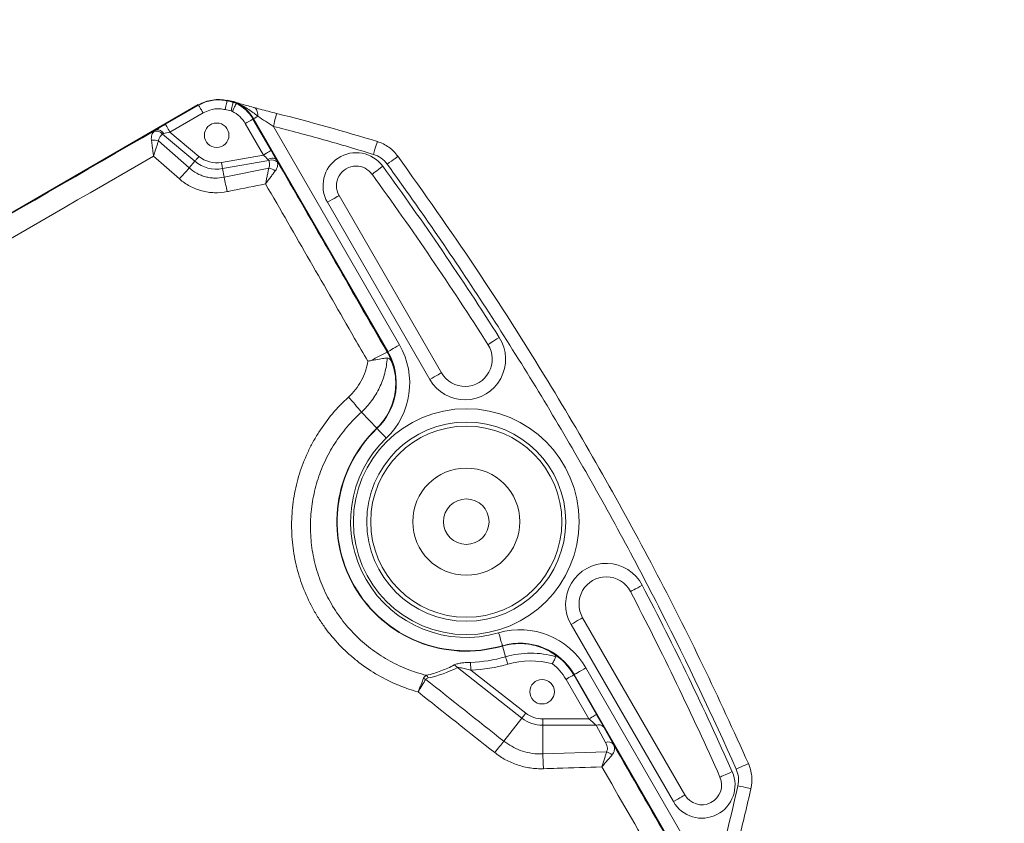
# Model space of a CAD drawing. Header units: millimetres. Extents: x 127 to 4201, y 49 to 2729.
# Tile 99 of 102: x 3121 to 3342, y 1787 to 1967. Entities that reach past the tile are written whole.
import ezdxf

# ---------------------------------------------------------------- set-up
doc = ezdxf.new("R2010")
doc.units = ezdxf.units.MM
doc.header["$LTSCALE"] = 10

msp = doc.modelspace()

# ---------------------------------------------------------------- linework, layer by layer
at = {"color": 7, "linetype": 'Continuous', "lineweight": 15}
for p, q in [((3167.9, 1948.54), (3167.91, 1948.6)), ((3169.29, 1948.37), (3167.93, 1948.67)), ((3161.46, 1947.68), (3042.85, 1879.2)), ((3161.5, 1947.62), (3042.88, 1879.14)), ((3154.11, 1943.28), (3161.53, 1947.56)), ((3161.53, 1947.56), (3161.5, 1947.62)), ((3169.26, 1948.23), (3169.27, 1948.3)), ((3169.99, 1947.97), (3170.02, 1948.03)), ((3170.1, 1948.07), (3170.05, 1948.09)), ((3162.53, 1945.83), (3155.11, 1941.55)), ((3173.71, 1944.45), (3173.77, 1944.49)), ((3173.71, 1944.45), (3177.78, 1937.4)), ((3203.9, 1892.31), (3173.77, 1944.49)), ((3173.83, 1944.52), (3203.96, 1892.35)), ((3173.84, 1944.52), (3173.83, 1944.52)), ((3203.96, 1892.35), (3173.84, 1944.52)), ((3176.05, 1936.4), (3171.98, 1943.45)), ((3178.28, 1942.82), (3206.56, 1893.85)), ((3153.7, 1941.19), (3153.45, 1941.1)), ((3160.7, 1935.01), (3153.45, 1941.1)), ((3155.11, 1941.55), (3161.61, 1936.1)), ((3152.53, 1939.56), (3159.43, 1933.5)), ((3157.23, 1931.04), (3151.42, 1936.14)), ((3166.65, 1934.75), (3176.05, 1936.4)), ((3159.43, 1933.5), (3160.7, 1935.01)), ((3177.25, 1935.18), (3166.9, 1933.35)), ((3167.23, 1931.43), (3166.9, 1933.35)), ((3167.23, 1931.43), (3177.26, 1933.47)), ((3215.93, 1887.61), (3193.01, 1927.31)), ((3213.33, 1886.11), (3190.41, 1925.81)), ((3203.8, 1892.25), (3203.9, 1892.31)), ((3203.96, 1892.35), (3203.96, 1892.35)), ((3198.01, 1878.8), (3201.45, 1875.21)), ((3201.45, 1875.21), (3201.46, 1875.2)), ((3201.51, 1875.15), (3201.51, 1875.15)), ((3270.53, 1793.04), (3247.6, 1832.75)), ((3267.93, 1791.54), (3245.01, 1831.25)), ((3229.61, 1826.49), (3229.61, 1826.48)), ((3229.63, 1826.41), (3229.63, 1826.42)), ((3230.33, 1823.99), (3229.63, 1826.41)), ((3233.98, 1810.28), (3219.54, 1821.56)), ((3222.53, 1821.02), (3234.85, 1811.39)), ((3248.32, 1821.51), (3276.66, 1772.44)), ((3248.98, 1810.08), (3243.87, 1818.94)), ((3245.6, 1819.94), (3245.66, 1819.97)), ((3245.6, 1819.94), (3250.71, 1811.08)), ((3279.79, 1760.86), (3245.66, 1819.97)), ((3245.72, 1820.01), (3279.86, 1760.89)), ((3245.73, 1820.01), (3245.72, 1820.01)), ((3279.83, 1760.94), (3245.73, 1820.01)), ((3229.93, 1805.08), (3233.98, 1810.28)), ((3238.65, 1808.67), (3238.65, 1810.08)), ((3238.65, 1810.08), (3248.98, 1810.08)), ((3238.65, 1802.24), (3238.65, 1808.67)), ((3250.59, 1808.67), (3238.65, 1808.67)), ((3252.75, 1804.79), (3250.59, 1808.67)), ((3252.32, 1808.25), (3254.48, 1804.38)), ((3238.65, 1802.24), (3252.96, 1802.69))]:
    msp.add_line(p, q, dxfattribs=at)
at = {"color": 7, "linetype": 'Continuous', "lineweight": 15, "flags": 128}
for points in [[(3167.46, 1946.58), (3167.54, 1946.96), (3167.62, 1947.32), (3167.7, 1947.66), (3167.77, 1947.95), (3167.82, 1948.2), (3167.86, 1948.38), (3167.89, 1948.49), (3167.9, 1948.54)], [(3162.53, 1945.83), (3162.34, 1946.17), (3162.15, 1946.49), (3161.98, 1946.78), (3161.83, 1947.05), (3161.71, 1947.26), (3161.61, 1947.42), (3161.55, 1947.52), (3161.53, 1947.56)], [(3168.81, 1946.28), (3168.9, 1946.66), (3168.98, 1947.02), (3169.06, 1947.35), (3169.12, 1947.65), (3169.18, 1947.89), (3169.22, 1948.07), (3169.25, 1948.19), (3169.26, 1948.23)], [(3169.09, 1946.18), (3169.27, 1946.52), (3169.43, 1946.86), (3169.59, 1947.16), (3169.72, 1947.43), (3169.83, 1947.65), (3169.92, 1947.82), (3169.97, 1947.93), (3169.99, 1947.97)], [(3173.87, 1947.05), (3174.07, 1946.99), (3174.26, 1946.87), (3174.43, 1946.69), (3174.57, 1946.45), (3174.67, 1946.17), (3174.75, 1945.84), (3174.79, 1945.47), (3174.8, 1945.08)], [(3171.98, 1943.45), (3172.32, 1943.65), (3172.64, 1943.83), (3172.93, 1944), (3173.2, 1944.15), (3173.41, 1944.28), (3173.57, 1944.37), (3173.68, 1944.43), (3173.71, 1944.45)], [(3173.84, 1944.52), (3173.86, 1944.54), (3173.92, 1944.57), (3174, 1944.62), (3174.11, 1944.68), (3174.25, 1944.76), (3174.41, 1944.86), (3174.6, 1944.96), (3174.8, 1945.08)], [(3179.02, 1945.72), (3179.01, 1945.69), (3178.97, 1945.55), (3178.91, 1945.29), (3178.81, 1944.93), (3178.7, 1944.48), (3178.57, 1943.97), (3178.43, 1943.4), (3178.28, 1942.82)], [(3155.11, 1941.55), (3154.92, 1941.88), (3154.73, 1942.2), (3154.56, 1942.5), (3154.41, 1942.76), (3154.29, 1942.98), (3154.19, 1943.14), (3154.14, 1943.24), (3154.11, 1943.28)], [(3176.05, 1936.4), (3176.39, 1936.6), (3176.71, 1936.78), (3177, 1936.95), (3177.27, 1937.1), (3177.48, 1937.23), (3177.64, 1937.32), (3177.74, 1937.38), (3177.78, 1937.4)], [(3201.59, 1939.41), (3201.58, 1939.38), (3201.53, 1939.23), (3201.45, 1938.98), (3201.34, 1938.62), (3201.21, 1938.18), (3201.05, 1937.68), (3200.88, 1937.12), (3200.7, 1936.55)], [(3161.61, 1936.1), (3161.49, 1935.95), (3161.36, 1935.8), (3161.24, 1935.65), (3161.12, 1935.51), (3161.01, 1935.37), (3160.9, 1935.24), (3160.8, 1935.12), (3160.7, 1935.01)], [(3177.05, 1935.43), (3177.36, 1935.55), (3177.66, 1935.63), (3177.96, 1935.67), (3178.23, 1935.67), (3178.48, 1935.64), (3178.69, 1935.57), (3178.85, 1935.46), (3178.98, 1935.31)], [(3206.21, 1936.11), (3206.18, 1936.09), (3206.06, 1936), (3205.85, 1935.84), (3205.55, 1935.62), (3205.17, 1935.35), (3204.74, 1935.04), (3204.27, 1934.7), (3203.79, 1934.34)], [(3166.65, 1934.75), (3166.68, 1934.55), (3166.72, 1934.36), (3166.75, 1934.17), (3166.78, 1933.99), (3166.81, 1933.82), (3166.84, 1933.65), (3166.87, 1933.5), (3166.9, 1933.35)], [(3200.39, 1932.11), (3200.42, 1932.13), (3200.55, 1932.22), (3200.77, 1932.38), (3201.07, 1932.6), (3201.44, 1932.87), (3201.87, 1933.18), (3202.33, 1933.52), (3202.81, 1933.87)], [(3226.37, 1893.94), (3226.41, 1893.96), (3226.54, 1894.04), (3226.77, 1894.19), (3227.08, 1894.39), (3227.47, 1894.64), (3227.91, 1894.92), (3228.4, 1895.23), (3228.9, 1895.55)], [(3203.96, 1892.35), (3204.03, 1892.38), (3204.19, 1892.48), (3204.43, 1892.62), (3204.75, 1892.8), (3205.14, 1893.03), (3205.59, 1893.28), (3206.06, 1893.56), (3206.56, 1893.85)], [(3201.51, 1875.15), (3201.56, 1875.09), (3201.69, 1874.96), (3201.88, 1874.76), (3202.14, 1874.49), (3202.45, 1874.16), (3202.81, 1873.8), (3203.19, 1873.4), (3203.59, 1872.98)], [(3258.31, 1838.62), (3258.34, 1838.64), (3258.48, 1838.71), (3258.72, 1838.84), (3259.05, 1839.01), (3259.46, 1839.22), (3259.93, 1839.47), (3260.44, 1839.73), (3260.97, 1840.01)], [(3229.61, 1826.49), (3229.58, 1826.56), (3229.53, 1826.73), (3229.45, 1827.01), (3229.35, 1827.36), (3229.22, 1827.8), (3229.08, 1828.29), (3228.93, 1828.82), (3228.77, 1829.37)], [(3222.53, 1821.02), (3222.53, 1821.28), (3222.52, 1821.53), (3222.51, 1821.78), (3222.5, 1822.02), (3222.5, 1822.23), (3222.49, 1822.43), (3222.49, 1822.6), (3222.48, 1822.75)], [(3230.82, 1822.33), (3230.74, 1822.58), (3230.67, 1822.82), (3230.6, 1823.06), (3230.54, 1823.29), (3230.48, 1823.5), (3230.42, 1823.68), (3230.37, 1823.85), (3230.33, 1823.99)], [(3245.73, 1820.01), (3245.79, 1820.05), (3245.95, 1820.14), (3246.19, 1820.28), (3246.52, 1820.47), (3246.91, 1820.69), (3247.35, 1820.95), (3247.83, 1821.22), (3248.32, 1821.51)], [(3243.87, 1818.94), (3244.2, 1819.13), (3244.53, 1819.32), (3244.82, 1819.49), (3245.08, 1819.64), (3245.3, 1819.76), (3245.46, 1819.86), (3245.56, 1819.92), (3245.6, 1819.94)], [(3233.98, 1810.28), (3234.07, 1810.39), (3234.17, 1810.52), (3234.27, 1810.65), (3234.38, 1810.79), (3234.5, 1810.93), (3234.61, 1811.08), (3234.73, 1811.24), (3234.85, 1811.39)], [(3248.98, 1810.08), (3249.32, 1810.28), (3249.64, 1810.46), (3249.94, 1810.63), (3250.2, 1810.78), (3250.41, 1810.91), (3250.57, 1811), (3250.68, 1811.06), (3250.71, 1811.08)], [(3227.89, 1802.52), (3228.17, 1802.87), (3228.45, 1803.23), (3228.73, 1803.57), (3228.99, 1803.91), (3229.25, 1804.23), (3229.49, 1804.53), (3229.71, 1804.82), (3229.93, 1805.08)], [(3284.75, 1800.06), (3284.72, 1800.05), (3284.59, 1799.99), (3284.34, 1799.88), (3284, 1799.73), (3283.58, 1799.54), (3283.1, 1799.33), (3282.57, 1799.09), (3282.01, 1798.84)], [(3278.37, 1797.04), (3278.41, 1797.05), (3278.55, 1797.12), (3278.8, 1797.23), (3279.14, 1797.38), (3279.56, 1797.56), (3280.04, 1797.78), (3280.56, 1798.01), (3281.11, 1798.26)], [(3285.31, 1794.44), (3285.28, 1794.44), (3285.13, 1794.48), (3284.87, 1794.54), (3284.5, 1794.62), (3284.06, 1794.72), (3283.54, 1794.83), (3282.97, 1794.96), (3282.39, 1795.09)]]:
    msp.add_lwpolyline(points, dxfattribs=at)
at = {"color": 8, "linetype": 'Continuous', "lineweight": 15, "flags": 128}
for points in [[(3190.41, 1925.81), (3190.93, 1926.11), (3191.43, 1926.4), (3191.88, 1926.66), (3192.28, 1926.89), (3192.6, 1927.08), (3192.84, 1927.21), (3192.97, 1927.29), (3193.01, 1927.31)], [(3213.33, 1886.11), (3213.85, 1886.41), (3214.35, 1886.69), (3214.8, 1886.96), (3215.2, 1887.19), (3215.52, 1887.37), (3215.76, 1887.51), (3215.9, 1887.59), (3215.93, 1887.61)], [(3245.01, 1831.25), (3245.52, 1831.55), (3246.02, 1831.83), (3246.48, 1832.1), (3246.88, 1832.33), (3247.2, 1832.51), (3247.43, 1832.65), (3247.57, 1832.73), (3247.6, 1832.75)], [(3267.93, 1791.54), (3268.45, 1791.84), (3268.94, 1792.13), (3269.4, 1792.39), (3269.8, 1792.62), (3270.12, 1792.81), (3270.35, 1792.94), (3270.49, 1793.02), (3270.53, 1793.04)]]:
    msp.add_lwpolyline(points, dxfattribs=at)
at = {"color": 7, "linetype": 'Continuous', "lineweight": 15}
for centre, radius in [((3165.58, 1940.82), 2.75), ((3221.52, 1854.26), 25.3), ((3221.52, 1854.26), 22.3), ((3221.52, 1854.26), 21.42), ((3221.52, 1854.26), 12), ((3221.52, 1854.26), 5.1), ((3238.51, 1816.17), 2.75)]:
    msp.add_circle(centre, radius, dxfattribs=at)
for centre, radius, start, end in [((3071.17, 1516.87), 442.37, 77.1889, 77.3695), ((3071.17, 1516.87), 442.44, 77.1889, 77.3695), ((3071.17, 1516.87), 440.37, 77.1889, 77.3695), ((3165.98, 1939.99), 8.93, 30, 63.3161), ((3165.98, 1939.99), 9, 30, 63.3161), ((3165.98, 1939.99), 9.07, 30, 63.3161), ((3165.98, 1939.99), 9.07, 30, 62.9768), ((3165.98, 1939.99), 6.93, 30, 63.3161), ((3152.29, 1940.46), 1.59, 27.0829, 102.6739), ((3151.46, 1936.69), 3.06, 69.5046, 99.2131), ((3152.01, 1939.94), 1.84, 38.6995, 104.137), ((3165.58, 1940.82), 6.17, 230, 280), ((3177.91, 1933.41), 1.89, 46.6912, 110.2294), ((3196.82, 1929.51), 7.41, 36.0276, 210), ((3283.19, 1820.61), 167.51, 137.6314, 138.7591), ((3165.58, 1940.82), 7.59, 230, 280), ((3176.77, 1930.45), 3.06, 50.79, 80.7139), ((3196.82, 1929.51), 4.41, 90, 210), ((3196.82, 1929.51), 4.41, 36.0276, 90), ((2599.8, 1495.31), 745.63, 32.46471, 36.02762), ((3028.83, 1899.99), 141.93, 11.4615, 12.7965), ((2599.8, 1495.31), 742.63, 32.46471, 36.02762), ((3221.22, 1890.66), 9.11, 210, 32.4647), ((3191.77, 1885.31), 17.07, 313.7742, 30), ((3221.22, 1890.66), 6.11, 210, 32.4647), ((3216.73, 1863.44), 31.58, 114.1671, 121.5159), ((3191.77, 1885.31), 14, 313.7742, 30), ((3191.77, 1885.31), 14.07, 313.7742, 30), ((3191.77, 1885.31), 14.07, 313.7742, 30), ((3149.09, 1839.71), 62.62, 38.6286, 42.6902), ((3221.52, 1854.26), 29.01, 133.7742, 286.2258), ((3221.52, 1854.26), 29, 133.7742, 286.2258), ((3221.52, 1854.26), 28.93, 133.7742, 286.2258), ((3221.52, 1854.26), 28.93, 133.7742, 286.2258), ((3221.52, 1854.26), 25.93, 133.7742, 286.2258), ((3252.89, 1835.8), 9.11, 27.5353, 210), ((3252.89, 1835.8), 6.11, 90, 210), ((3252.89, 1835.8), 6.11, 27.5353, 90), ((2599.8, 1495.31), 742.63, 23.97238, 27.53529), ((2599.8, 1495.31), 745.63, 23.97238, 27.53529), ((3233.54, 1812.97), 17.07, 30, 106.2258), ((3233.54, 1812.97), 14.07, 30, 106.2258), ((3233.54, 1812.97), 14.07, 30, 106.2258), ((3233.54, 1812.97), 14, 30, 106.2258), ((3221.52, 1854.26), 31.53, 271.741, 286.2258), ((3236, 1804.51), 20.29, 74.0153, 106.2258), ((3236, 1804.51), 18.55, 74.9768, 106.2258), ((3233.54, 1812.97), 13.93, 30, 57.7287), ((3217.74, 1820.16), 2.28, 37.8398, 61.8804), ((3221.52, 1854.26), 33.26, 271.741, 286.2258), ((3233.54, 1812.97), 11.93, 30, 52.4372), ((3210.91, 1816.53), 2.85, 57.8068, 68.8598), ((3211.14, 1818.28), 2.12, 28.0963, 47.3985), ((3238.65, 1816.25), 7.59, 232, 270), ((3238.65, 1816.25), 6.17, 232, 270), ((3251.18, 1807.28), 1.5, 40.1918, 112.8953), ((3253.34, 1803.41), 1.5, 40.1923, 112.8948), ((3120.84, 1795.3), 118.02, 1.7568, 3.3704), ((3252.17, 1799.83), 2.97, 47.3546, 74.4727), ((3274.34, 1795.25), 7.41, 210, 23.9724), ((3274.34, 1795.25), 4.41, 210, 23.9724)]:
    msp.add_arc(centre, radius, start, end, dxfattribs=at)
for centre, major_axis, ratio, start_param, end_param in [((3154.17, 1943.23), (3.69, 2.13), 0.016402, 1.576768, 2.209799), ((3155.17, 1941.5), (2.4, 0.6), 0.024275, 1.588482, 2.221512), ((3177.71, 1937.39), (-2.13, 3.69), 0.016402, 4.10444, 4.706417), ((3175.98, 1936.39), (1.78, -1.72), 0.024275, 0.951134, 1.553111), ((3213.04, 1843.41), (16.2, 20.73), 0.816497, 3.903745, 4.186063), ((3248.9, 1810.08), (2.31, -2), 0.017269, 0.765446, 1.550844), ((3250.63, 1811.08), (-2.31, 4), 0.015115, 3.918262, 4.70366)]:
    msp.add_ellipse(centre, major_axis=major_axis, ratio=ratio, start_param=start_param, end_param=end_param, dxfattribs=at)
for points, knots in [([(3071.06, 2147.73), (3079.77, 2148.75), (3097.05, 2150.77), (3122.57, 2153.08), (3147.46, 2154.72), (3171.62, 2155.57), (3193.38, 2155.57), (3212.81, 2154.84), (3230.01, 2153.57), (3246.61, 2151.65), (3262.58, 2149.04), (3277.88, 2145.7), (3292.49, 2141.59), (3306.35, 2136.69), (3319.44, 2130.94), (3331.73, 2124.32), (3343.11, 2116.82), (3353.55, 2108.44), (3363.06, 2099.14), (3371.82, 2088.98), (3380.56, 2077.27), (3389.3, 2063.94), (3398.17, 2048.96), (3406.94, 2033.23), (3415.87, 2016.87), (3425.23, 2000.02), (3435.24, 1982.8), (3444.39, 1968.35), (3451.95, 1956.68), (3457.61, 1947.85), (3462.98, 1939.13), (3467.89, 1930.59), (3472.19, 1922.27), (3475.46, 1914.78), (3477.74, 1908.13), (3479.14, 1902.27), (3479.79, 1896.66), (3479.59, 1891.34), (3478.44, 1886.33), (3476.26, 1881.27), (3472.92, 1876.21), (3468.39, 1871.17), (3463.04, 1866.42), (3457.05, 1861.88), (3450.6, 1857.5), (3443.85, 1853.23), (3436.12, 1848.48), (3427.63, 1843.19), (3418.77, 1837.19), (3410.87, 1830.82), (3403.5, 1823.7), (3396.74, 1815.8), (3390.67, 1807.08), (3385.62, 1798.35), (3382.88, 1792.39), (3381.58, 1789.57)], [0, 0, 0, 0, 0.029286, 0.058087, 0.086365, 0.114091, 0.141249, 0.162186, 0.182773, 0.203022, 0.222951, 0.242588, 0.261969, 0.28114, 0.300158, 0.31909, 0.338016, 0.356683, 0.375527, 0.394668, 0.414198, 0.438231, 0.463, 0.488554, 0.514922, 0.542129, 0.570203, 0.599148, 0.614223, 0.629318, 0.644341, 0.659208, 0.673852, 0.688223, 0.699312, 0.710229, 0.720998, 0.731662, 0.742291, 0.752961, 0.766115, 0.779471, 0.793039, 0.806796, 0.820692, 0.834661, 0.848625, 0.867665, 0.886326, 0.904459, 0.922101, 0.942585, 0.962629, 0.982341, 1, 1, 1, 1]), ([(3167.91, 1948.6), (3166.83, 1948.85), (3165.71, 1948.89), (3163.52, 1948.55), (3162.46, 1948.18), (3161.5, 1947.62)], [0.0413058, 0.0413058, 0.0413058, 0.0413058, 0.4130475, 0.4130475, 0.7847892, 0.7847892, 0.7847892, 0.7847892]), ([(3161.53, 1947.56), (3161.53, 1947.56), (3162.14, 1947.91), (3163.69, 1948.58), (3165.92, 1948.87), (3167.39, 1948.62), (3167.9, 1948.54)], [0, 0, 0, 0, 0.000009, 0.317154, 0.768338, 1, 1, 1, 1]), ([(3167.46, 1946.58), (3167.07, 1946.65), (3165.93, 1946.84), (3164.19, 1946.64), (3163.02, 1946.07), (3162.53, 1945.83)], [0, 0, 0, 0, 0.231589, 0.682678, 1, 1, 1, 1]), ([(3169.09, 1946.18), (3169.07, 1946.19), (3169.03, 1946.21), (3168.93, 1946.25), (3168.86, 1946.27), (3168.81, 1946.28)], [0, 0, 0, 0, 0.2524, 0.503827, 1, 1, 1, 1]), ([(3170.05, 1948.09), (3170.01, 1948.11), (3169.91, 1948.16), (3169.76, 1948.22), (3169.6, 1948.28), (3169.45, 1948.33), (3169.34, 1948.35), (3169.29, 1948.37)], [0, 0, 0, 0, 0.199974, 0.39949, 0.599018, 0.799032, 1, 1, 1, 1]), ([(3169.81, 1948.2), (3169.81, 1948.2), (3169.8, 1948.2), (3169.82, 1948.2), (3169.83, 1948.19)], [0, 0, 0, 0, 0.704321, 1, 1, 1, 1]), ([(3169.81, 1948.2), (3169.81, 1948.2), (3169.8, 1948.2), (3169.82, 1948.2), (3169.83, 1948.19)], [0, 0, 0, 0, 0.704321, 1, 1, 1, 1]), ([(3173.95, 1947.04), (3173.91, 1947.05), (3173.33, 1947.2), (3172.25, 1947.5), (3171.1, 1947.82), (3170.35, 1948.04), (3170.14, 1948.1), (3170.09, 1948.12)], [0, 0, 0, 0, 0.029182, 0.378855, 0.757483, 0.949117, 1, 1, 1, 1]), ([(3173.95, 1947.04), (3173.91, 1947.05), (3173.33, 1947.2), (3172.25, 1947.5), (3171.1, 1947.82), (3170.35, 1948.04), (3170.14, 1948.1), (3170.09, 1948.12)], [0, 0, 0, 0, 0.029182, 0.378855, 0.757483, 0.949117, 1, 1, 1, 1]), ([(3174.8, 1945.08), (3174.42, 1945.38), (3174.04, 1945.67), (3173.28, 1946.23), (3172.89, 1946.5), (3172.1, 1947.02), (3171.7, 1947.26), (3171.09, 1947.59), (3170.88, 1947.7), (3170.58, 1947.85), (3170.48, 1947.89), (3170.28, 1947.99), (3170.19, 1948.03), (3170.1, 1948.07)], [0, 0, 0, 0, 0.25, 0.25, 0.5, 0.5, 0.75, 0.75, 0.875, 0.875, 0.9375, 0.9375, 1, 1, 1, 1]), ([(3173.87, 1947.05), (3174.35, 1946.93), (3175.39, 1946.65), (3177.14, 1946.2), (3178.38, 1945.88), (3179.02, 1945.72)], [0, 0, 0, 0, 0.302994, 0.646323, 1, 1, 1, 1]), ([(3178.28, 1942.82), (3177.69, 1943.2), (3177.1, 1943.58), (3175.94, 1944.34), (3175.36, 1944.71), (3174.8, 1945.08)], [0, 0, 0, 0, 0.5, 0.5, 1, 1, 1, 1]), ([(3200.7, 1936.55), (3196.99, 1937.67), (3189.56, 1939.91), (3182.04, 1941.85), (3178.28, 1942.82)], [0, 0, 0, 0, 0.5001748, 1, 1, 1, 1]), ([(3150.96, 1939.71), (3150.93, 1939.93), (3150.93, 1940.14), (3150.95, 1940.54), (3150.99, 1940.73), (3151.15, 1941.23), (3151.33, 1941.51), (3151.56, 1941.73)], [0, 0, 0, 0, 0.25, 0.25, 0.5, 0.5, 1, 1, 1, 1]), ([(3150.96, 1939.71), (3151, 1939.47), (3151.03, 1939.21), (3151.1, 1938.66), (3151.14, 1938.36), (3151.22, 1937.76), (3151.26, 1937.44), (3151.32, 1936.96), (3151.34, 1936.8), (3151.38, 1936.47), (3151.4, 1936.3), (3151.42, 1936.14)], [0, 0, 0, 0, 0.25, 0.25, 0.5, 0.5, 0.75, 0.75, 0.875, 0.875, 1, 1, 1, 1]), ([(3153.45, 1941.1), (3153.18, 1940.85), (3152.72, 1940.44), (3152.58, 1939.81), (3152.53, 1939.56)], [0, 0, 0, 0, 0.5931974, 1, 1, 1, 1]), ([(3152.53, 1939.56), (3152.45, 1939.32), (3152.37, 1939.08), (3152.2, 1938.55), (3152.11, 1938.27), (3151.92, 1937.69), (3151.82, 1937.39), (3151.67, 1936.92), (3151.62, 1936.77), (3151.52, 1936.46), (3151.47, 1936.3), (3151.42, 1936.14)], [0, 0, 0, 0, 0.25, 0.25, 0.5, 0.5, 0.75, 0.75, 0.875, 0.875, 1, 1, 1, 1]), ([(3201.59, 1939.41), (3202.52, 1939.12), (3203.38, 1938.7), (3204.96, 1937.57), (3205.64, 1936.89), (3206.21, 1936.11)], [0, 0, 0, 0, 0.5, 0.5, 1, 1, 1, 1]), ([(3203.79, 1934.34), (3203.4, 1934.87), (3202.95, 1935.32), (3201.9, 1936.07), (3201.32, 1936.36), (3200.7, 1936.55)], [0, 0, 0, 0, 0.5, 0.5, 1, 1, 1, 1]), ([(3206.21, 1936.11), (3212.05, 1927.87), (3223.74, 1911.38), (3238.89, 1887.52), (3252.19, 1864.94), (3263.75, 1843.71), (3274.69, 1822.12), (3281.4, 1807.42), (3284.75, 1800.06)], [0, 0, 0, 0, 0.192488, 0.385291, 0.538569, 0.692006, 0.845923, 1, 1, 1, 1]), ([(3159.43, 1933.5), (3159.96, 1933.03), (3160.53, 1932.63), (3161.45, 1932.13), (3161.77, 1931.99), (3162.42, 1931.73), (3162.75, 1931.62), (3163.42, 1931.44), (3163.76, 1931.37), (3164.45, 1931.27), (3164.8, 1931.24), (3165.85, 1931.22), (3166.55, 1931.28), (3167.23, 1931.43)], [0, 0, 0, 0, 0.25, 0.25, 0.375, 0.375, 0.5, 0.5, 0.625, 0.625, 0.75, 0.75, 1, 1, 1, 1]), ([(3177.26, 1933.47), (3177.21, 1933.23), (3177.16, 1932.97), (3177.05, 1932.43), (3176.99, 1932.14), (3176.86, 1931.54), (3176.8, 1931.23), (3176.7, 1930.75), (3176.67, 1930.59), (3176.6, 1930.27), (3176.56, 1930.1), (3176.53, 1929.94)], [0, 0, 0, 0, 0.25, 0.25, 0.5, 0.5, 0.75, 0.75, 0.875, 0.875, 1, 1, 1, 1]), ([(3177.26, 1933.47), (3177.33, 1933.61), (3177.37, 1933.76), (3177.42, 1934.05), (3177.43, 1934.2), (3177.42, 1934.63), (3177.36, 1934.91), (3177.25, 1935.18)], [0, 0, 0, 0, 0.25, 0.25, 0.5, 0.5, 1, 1, 1, 1]), ([(3179.2, 1934.78), (3179.28, 1934.48), (3179.28, 1934.17), (3179.17, 1933.67), (3179.1, 1933.5), (3178.94, 1933.16), (3178.83, 1932.99), (3178.7, 1932.82)], [0, 0, 0, 0, 0.5, 0.5, 0.75, 0.75, 1, 1, 1, 1]), ([(3282.01, 1798.84), (3276.7, 1810.78), (3271.08, 1822.57), (3262.19, 1840.03), (3259.14, 1845.82), (3252.91, 1857.3), (3249.72, 1863), (3243.19, 1874.31), (3239.85, 1879.92), (3233.02, 1891.06), (3229.53, 1896.59), (3218.87, 1913.01), (3211.47, 1923.77), (3203.79, 1934.34)], [0, 0, 0, 0, 0.25, 0.25, 0.375, 0.375, 0.5, 0.5, 0.625, 0.625, 0.75, 0.75, 1, 1, 1, 1]), ([(3167.93, 1928.2), (3166.99, 1928), (3166.03, 1927.92), (3164.6, 1927.97), (3164.11, 1928.01), (3163.17, 1928.15), (3162.71, 1928.24), (3161.79, 1928.49), (3161.33, 1928.64), (3160.44, 1928.99), (3160, 1929.19), (3158.74, 1929.86), (3157.96, 1930.4), (3157.23, 1931.04)], [0, 0, 0, 0, 0.25, 0.25, 0.375, 0.375, 0.5, 0.5, 0.625, 0.625, 0.75, 0.75, 1, 1, 1, 1]), ([(3178.7, 1932.82), (3178.55, 1932.63), (3178.39, 1932.42), (3178.05, 1931.97), (3177.88, 1931.74), (3177.51, 1931.25), (3177.32, 1930.99), (3177.02, 1930.6), (3176.93, 1930.47), (3176.73, 1930.21), (3176.63, 1930.07), (3176.53, 1929.94)], [0, 0, 0, 0, 0.25, 0.25, 0.5, 0.5, 0.75, 0.75, 0.875, 0.875, 1, 1, 1, 1]), ([(3176.53, 1929.94), (3174.04, 1929.44), (3171.17, 1928.85), (3168.3, 1928.27), (3167.93, 1928.2)], [0, 0, 0, 0, 0.870052, 1, 1, 1, 1]), ([(3199.45, 1890.22), (3198.47, 1891.92), (3190.82, 1905.16), (3183.19, 1918.41), (3176.53, 1929.94)], [0, 0, 0, 0, 0.128678, 1, 1, 1, 1]), ([(3195.12, 1882.17), (3195.7, 1882.7), (3196.23, 1883.27), (3197.18, 1884.48), (3197.61, 1885.13), (3198.35, 1886.51), (3198.65, 1887.23), (3199.15, 1888.69), (3199.33, 1889.44), (3199.45, 1890.22)], [0, 0, 0, 0, 0.25, 0.25, 0.5, 0.5, 0.75, 0.75, 1, 1, 1, 1]), ([(3203.8, 1890.93), (3203.76, 1890.35), (3203.7, 1889.78), (3203.51, 1888.64), (3203.39, 1888.08), (3202.96, 1886.42), (3202.57, 1885.34), (3201.83, 1883.79), (3201.55, 1883.28), (3200.96, 1882.29), (3200.64, 1881.81), (3199.63, 1880.44), (3198.86, 1879.59), (3198.01, 1878.8)], [0, 0, 0, 0, 0.125, 0.125, 0.25, 0.25, 0.5, 0.5, 0.625, 0.625, 0.75, 0.75, 1, 1, 1, 1]), ([(3203.8, 1890.93), (3203.46, 1890.89), (3202.8, 1890.81), (3201.47, 1890.59), (3200.58, 1890.43), (3200.22, 1890.36)], [0, 0, 0, 0, 0.377115, 0.753843, 1, 1, 1, 1]), ([(3205.01, 1889.52), (3205.17, 1888.96), (3205.53, 1887.73), (3205.76, 1885.64), (3205.66, 1883.44), (3205.21, 1881.32), (3204.47, 1879.33), (3203.4, 1877.44), (3202.33, 1876.08), (3201.63, 1875.39), (3201.45, 1875.21)], [0, 0, 0, 0, 0.12633, 0.27966, 0.43285, 0.563127, 0.693314, 0.824228, 0.955086, 1, 1, 1, 1]), ([(3205.01, 1889.52), (3204.9, 1889.8), (3204.68, 1890.35), (3204.24, 1890.88), (3203.93, 1890.91), (3203.8, 1890.93)], [0, 0, 0, 0, 0.371783, 0.746581, 1, 1, 1, 1]), ([(3210.71, 1816.12), (3209.87, 1816.35), (3209.04, 1816.61), (3207.4, 1817.19), (3206.59, 1817.51), (3204.2, 1818.53), (3202.67, 1819.32), (3199.73, 1821.08), (3198.31, 1822.05), (3196.29, 1823.67), (3195.62, 1824.24), (3194.34, 1825.4), (3193.72, 1826.01), (3191.94, 1827.87), (3190.84, 1829.18), (3189.32, 1831.26), (3188.83, 1831.98), (3187.91, 1833.43), (3187.47, 1834.19), (3186.23, 1836.47), (3185.51, 1838.04), (3184.3, 1841.24), (3183.79, 1842.88), (3183.2, 1845.4), (3183.03, 1846.25), (3182.75, 1847.96), (3182.64, 1848.82), (3182.39, 1851.39), (3182.34, 1853.1), (3182.43, 1855.67), (3182.49, 1856.53), (3182.66, 1858.24), (3182.78, 1859.1), (3183.22, 1861.66), (3183.62, 1863.34), (3184.64, 1866.61), (3185.26, 1868.21), (3186.35, 1870.55), (3186.74, 1871.32), (3187.57, 1872.84), (3188.02, 1873.59), (3189.41, 1875.76), (3190.42, 1877.14), (3192.63, 1879.76), (3193.83, 1881), (3195.12, 1882.17)], [0, 0, 0, 0, 0.03125, 0.03125, 0.0625, 0.0625, 0.125, 0.125, 0.1875, 0.1875, 0.21875, 0.21875, 0.25, 0.25, 0.3125, 0.3125, 0.34375, 0.34375, 0.375, 0.375, 0.4375, 0.4375, 0.5, 0.5, 0.53125, 0.53125, 0.5625, 0.5625, 0.625, 0.625, 0.65625, 0.65625, 0.6875, 0.6875, 0.75, 0.75, 0.8125, 0.8125, 0.84375, 0.84375, 0.875, 0.875, 0.9375, 0.9375, 1, 1, 1, 1]), ([(3198.01, 1878.8), (3196.85, 1877.76), (3195.77, 1876.64), (3193.78, 1874.29), (3192.86, 1873.05), (3191.61, 1871.09), (3191.21, 1870.42), (3190.46, 1869.05), (3190.11, 1868.36), (3189.13, 1866.25), (3188.58, 1864.81), (3187.67, 1861.86), (3187.32, 1860.35), (3186.81, 1857.27), (3186.66, 1855.73), (3186.57, 1852.65), (3186.62, 1851.1), (3186.87, 1848.79), (3186.97, 1848.02), (3187.24, 1846.48), (3187.4, 1845.72), (3187.96, 1843.46), (3188.43, 1841.99), (3189.56, 1839.12), (3190.22, 1837.72), (3191.75, 1834.99), (3192.6, 1833.69), (3194.46, 1831.23), (3195.47, 1830.06), (3197.11, 1828.41), (3197.67, 1827.87), (3198.85, 1826.84), (3199.45, 1826.34), (3201.3, 1824.93), (3202.59, 1824.08), (3205.27, 1822.55), (3206.67, 1821.87), (3209.57, 1820.71), (3211.06, 1820.22), (3212.58, 1819.84)], [0, 0, 0, 0, 0.0625, 0.0625, 0.125, 0.125, 0.15625, 0.15625, 0.1875, 0.1875, 0.25, 0.25, 0.3125, 0.3125, 0.375, 0.375, 0.4375, 0.4375, 0.46875, 0.46875, 0.5, 0.5, 0.5625, 0.5625, 0.625, 0.625, 0.6875, 0.6875, 0.75, 0.75, 0.78125, 0.78125, 0.8125, 0.8125, 0.875, 0.875, 0.9375, 0.9375, 1, 1, 1, 1]), ([(3229.63, 1826.41), (3230.28, 1826.57), (3231.58, 1826.88), (3234.24, 1827.04), (3237.54, 1826.54), (3239.87, 1825.46), (3240.94, 1824.78), (3240.98, 1824.75)], [0, 0, 0, 0, 0.161714, 0.323465, 0.646903, 0.988066, 1, 1, 1, 1]), ([(3218.82, 1822.17), (3219.03, 1822.29), (3219.3, 1822.37), (3219.88, 1822.51), (3220.19, 1822.56), (3220.82, 1822.65), (3221.15, 1822.68), (3221.81, 1822.72), (3222.15, 1822.74), (3222.48, 1822.75)], [0, 0, 0, 0, 0.25, 0.25, 0.5, 0.5, 0.75, 0.75, 1, 1, 1, 1]), ([(3241.59, 1824.01), (3241.55, 1823.93), (3241.5, 1823.83), (3241.39, 1823.61), (3241.33, 1823.48), (3241.19, 1823.2), (3241.12, 1823.05), (3241, 1822.82), (3240.97, 1822.75), (3240.89, 1822.59), (3240.85, 1822.51), (3240.81, 1822.43)], [0, 0, 0, 0, 0.25, 0.25, 0.5, 0.5, 0.75, 0.75, 0.875, 0.875, 1, 1, 1, 1]), ([(3241.59, 1824.01), (3241.61, 1824.07), (3241.61, 1824.13), (3241.54, 1824.26), (3241.49, 1824.33), (3241.31, 1824.52), (3241.15, 1824.64), (3240.98, 1824.75)], [0, 0, 0, 0, 0.25, 0.25, 0.5, 0.5, 1, 1, 1, 1]), ([(3212.58, 1819.84), (3213.72, 1820.1), (3214.8, 1820.43), (3216.87, 1821.21), (3217.86, 1821.66), (3218.82, 1822.17)], [0, 0, 0, 0, 0.5, 0.5, 1, 1, 1, 1]), ([(3222.53, 1821.02), (3222.14, 1821.12), (3221.35, 1821.33), (3220.31, 1821.57), (3219.74, 1821.56), (3219.54, 1821.56)], [0, 0, 0, 0, 0.387273, 0.78597, 1, 1, 1, 1]), ([(3211.94, 1819.18), (3211.78, 1818.77), (3211.59, 1818.3), (3211.28, 1817.51), (3211.17, 1817.24), (3211, 1816.83), (3210.94, 1816.69), (3210.83, 1816.41), (3210.77, 1816.26), (3210.71, 1816.12)], [0, 0, 0, 0, 0.5, 0.5, 0.75, 0.75, 0.875, 0.875, 1, 1, 1, 1]), ([(3212.43, 1818.94), (3212.2, 1818.56), (3211.94, 1818.13), (3211.49, 1817.4), (3211.34, 1817.15), (3211.11, 1816.77), (3211.03, 1816.64), (3210.87, 1816.38), (3210.79, 1816.25), (3210.71, 1816.12)], [0, 0, 0, 0, 0.5, 0.5, 0.75, 0.75, 0.875, 0.875, 1, 1, 1, 1]), ([(3211.94, 1819.18), (3212, 1819.34), (3212.09, 1819.47), (3212.31, 1819.69), (3212.44, 1819.77), (3212.58, 1819.84)], [0, 0, 0, 0, 0.5, 0.5, 1, 1, 1, 1]), ([(3213.01, 1819.28), (3212.89, 1819.26), (3212.78, 1819.22), (3212.57, 1819.11), (3212.48, 1819.04), (3212.43, 1818.94)], [0, 0, 0, 0, 0.5, 0.5, 1, 1, 1, 1]), ([(3229.93, 1805.08), (3231.11, 1804.31), (3232.92, 1803.12), (3235.75, 1802.39), (3237.46, 1802.21), (3238.44, 1802.23), (3238.65, 1802.24)], [0, 0, 0, 0, 0.44946, 0.686853, 0.931293, 1, 1, 1, 1]), ([(3252.96, 1802.69), (3252.99, 1802.76), (3253.12, 1803.02), (3253.22, 1803.74), (3252.94, 1804.36), (3252.75, 1804.79)], [0, 0, 0, 0, 0.095538, 0.380241, 1, 1, 1, 1]), ([(3254.48, 1804.38), (3254.56, 1804.21), (3254.76, 1803.77), (3254.76, 1803.05), (3254.5, 1802.42), (3254.25, 1802.1), (3254.18, 1802.02)], [0, 0, 0, 0, 0.233076, 0.597764, 0.895248, 1, 1, 1, 1]), ([(3238.8, 1798.92), (3238.31, 1798.9), (3237.82, 1798.91), (3236.84, 1798.97), (3236.35, 1799.02), (3234.91, 1799.23), (3233.96, 1799.45), (3232.57, 1799.91), (3232.11, 1800.08), (3231.21, 1800.47), (3230.77, 1800.68), (3229.48, 1801.37), (3228.66, 1801.91), (3227.89, 1802.52)], [0, 0, 0, 0, 0.125, 0.125, 0.25, 0.25, 0.5, 0.5, 0.625, 0.625, 0.75, 0.75, 1, 1, 1, 1]), ([(3252.96, 1802.69), (3252.89, 1802.47), (3252.82, 1802.22), (3252.66, 1801.71), (3252.57, 1801.43), (3252.39, 1800.86), (3252.3, 1800.56), (3252.15, 1800.1), (3252.1, 1799.95), (3252, 1799.64), (3251.95, 1799.48), (3251.9, 1799.33)], [0, 0, 0, 0, 0.25, 0.25, 0.5, 0.5, 0.75, 0.75, 0.875, 0.875, 1, 1, 1, 1]), ([(3251.9, 1799.33), (3251.9, 1799.33), (3251.91, 1799.35), (3251.93, 1799.37), (3251.97, 1799.41), (3252.03, 1799.49), (3252.13, 1799.6), (3252.32, 1799.83), (3252.71, 1800.29), (3253.41, 1801.11), (3253.89, 1801.67), (3254.18, 1802.02)], [0, 0, 0, 0, 0.003777, 0.011808, 0.023079, 0.045113, 0.088237, 0.14, 0.276047, 0.56036, 1, 1, 1, 1]), ([(3251.9, 1799.33), (3248.57, 1799.22), (3245.24, 1799.12), (3241.91, 1799.02), (3240.87, 1798.98), (3239.84, 1798.95), (3238.8, 1798.92)], [0, 0, 0, 0, 0.01, 0.01, 0.01, 0.01311162, 0.01311162, 0.01311162, 0.01311162]), ([(3282.39, 1795.09), (3282.47, 1795.73), (3282.65, 1797.01), (3282.23, 1798.23), (3282.01, 1798.84)], [0, 0, 0, 0, 0.50001, 1, 1, 1, 1]), ([(3284.75, 1800.06), (3285.14, 1799.18), (3285.39, 1798.26), (3285.58, 1796.33), (3285.52, 1795.38), (3285.31, 1794.44)], [0, 0, 0, 0, 0.5, 0.5, 1, 1, 1, 1]), ([(3285.31, 1794.44), (3284.42, 1790.62), (3282.65, 1782.97), (3280.58, 1775.41), (3279.54, 1771.62)], [0, 0, 0, 0, 0.499825, 1, 1, 1, 1])]:
    msp.add_open_spline(points, degree=3, knots=knots, dxfattribs=at)
for points in [[(3169.26, 1948.23), (3169.51, 1948.17), (3169.76, 1948.08), (3169.99, 1947.97)], [(3170.02, 1948.03), (3169.78, 1948.15), (3169.53, 1948.24), (3169.27, 1948.3)], [(3179.02, 1945.72), (3186.59, 1943.82), (3194.12, 1941.71), (3201.59, 1939.41)], [(3055.44, 1886.22), (3087.61, 1904.82), (3119.78, 1923.41), (3151.94, 1942.01)], [(3151.56, 1941.73), (3151.66, 1941.83), (3151.79, 1941.92), (3151.94, 1942.01)], [(3151.42, 1936.14), (3121.21, 1918.69), (3091, 1901.23), (3060.79, 1883.78)], [(3177.25, 1935.18), (3177.2, 1935.26), (3177.13, 1935.35), (3177.05, 1935.43)], [(3178.98, 1935.31), (3187.25, 1920.96), (3195.53, 1906.61), (3203.8, 1892.25)], [(3178.98, 1935.31), (3179.08, 1935.12), (3179.16, 1934.95), (3179.2, 1934.78)], [(3203.8, 1892.25), (3204.3, 1891.39), (3204.71, 1890.48), (3205.01, 1889.52)], [(3200.22, 1890.36), (3199.97, 1890.32), (3199.71, 1890.27), (3199.45, 1890.22)], [(3212.43, 1818.94), (3218.25, 1814.31), (3224.09, 1809.69), (3229.93, 1805.08)], [(3227.89, 1802.52), (3222.16, 1807.04), (3216.43, 1811.58), (3210.71, 1816.12)], [(3254.48, 1804.38), (3262.87, 1789.84), (3271.26, 1775.3), (3279.64, 1760.77)], [(3275.46, 1758.52), (3267.6, 1772.13), (3259.75, 1785.73), (3251.9, 1799.33)], [(3276.66, 1772.44), (3278.77, 1779.94), (3280.68, 1787.49), (3282.39, 1795.09)]]:
    msp.add_open_spline(points, degree=3, dxfattribs=at)

doc.saveas('drawing.dxf')
